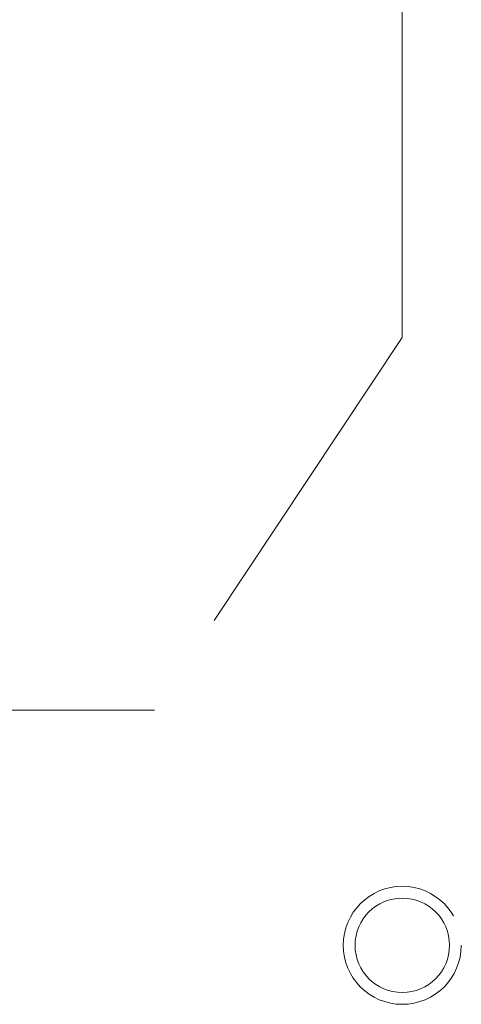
# Model space of a CAD drawing. Header units: inches. Extents: x 0.2 to 10.8, y 0.2 to 8.2.
# Tile 55 of 68: x 6.188 to 6.318, y 3.191 to 3.481. Entities that reach past the tile are written whole.
import ezdxf

# ---------------------------------------------------------------- set-up
doc = ezdxf.new("R2010")
doc.units = ezdxf.units.IN
doc.header["$MEASUREMENT"] = 0
doc.linetypes.add('HIDDEN', pattern=[0.07500000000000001, 0.05, -0.025])

msp = doc.modelspace()

# ---------------------------------------------------------------- linework, layer by layer
at = {"color": 7, "linetype": 'HIDDEN', "lineweight": 18}
for p, q in [((6.300871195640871, 3.387237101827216), (6.300871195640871, 3.496889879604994)), ((6.300871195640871, 3.387237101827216), (6.228037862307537, 3.277584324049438)), ((6.228037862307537, 3.277584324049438), (6.155204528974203, 3.277584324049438))]:
    msp.add_line(p, q, dxfattribs=at)
for radius in [0.01736111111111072, 0.01388888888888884]:
    msp.add_circle((6.300871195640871, 3.208362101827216), radius, dxfattribs=at)

doc.saveas('drawing.dxf')
